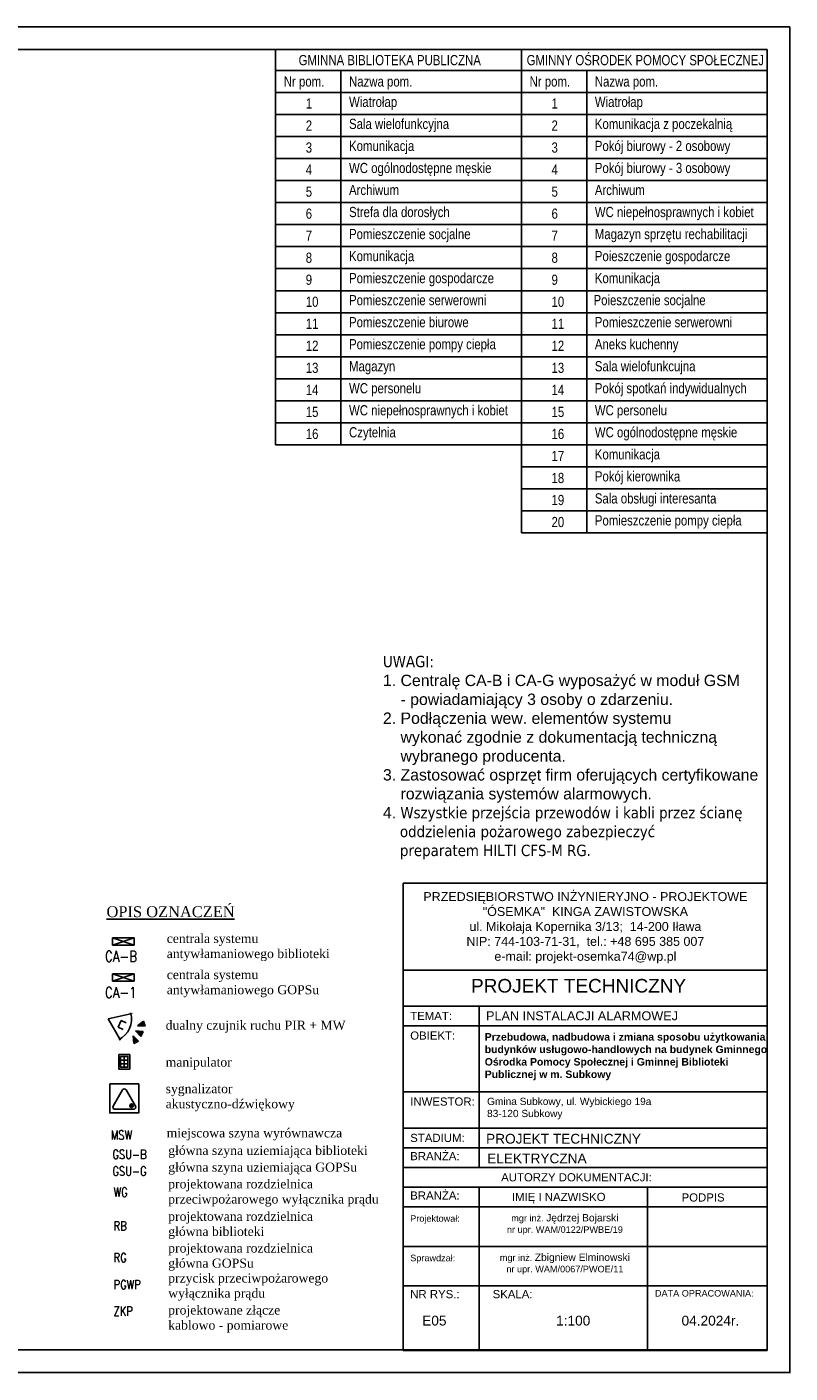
# Model space of a CAD drawing. Header units: inches. Extents: x 6268 to 12323, y 5221 to 42059.
# Tile 67 of 98: x 10484 to 12169, y 26728 to 29698. Entities that reach past the tile are written whole.
import ezdxf
from ezdxf.enums import TextEntityAlignment as Align

# ---------------------------------------------------------------- set-up
doc = ezdxf.new("R2010")
doc.units = ezdxf.units.IN
doc.header["$MEASUREMENT"] = 0
doc.layers.add('CP_LINENORM', color=253, linetype='Continuous')
doc.styles.add('Cienka', font='romans.shx')
doc.styles.add('CP_ATTR', font='romans.shx')
doc.styles.get("Standard").update_dxf_attribs({"font": 'txt.shx'})

# ---------------------------------------------------------------- blocks, each defined once
blk = doc.blocks.new('CPEL_3319')
for points in [[(1.846, 0.678), (1.64, 0.304), (2.041, 0.451)], [(2.051, 0.145), (1.65, -0.002), (2.049, -0.155)], [(1.846, -0.678), (1.64, -0.304), (2.041, -0.451)]]:
    blk.add_hatch(color=256).paths.add_polyline_path(points)
for p, q in [((0, 0), (1.1, 0.8)), ((0, 0), (1.1, -0.8)), ((1, 0.2), (0.7, 0.2)), ((0.7, 0.2), (0.7, -0.2)), ((1.64, 0.304), (1.846, 0.678)), ((2.041, 0.451), (1.64, 0.304)), ((1.65, -0.002), (2.051, 0.145)), ((1.846, 0.678), (2.041, 0.451)), ((2.051, 0.145), (2.049, -0.155)), ((0.7, -0.2), (1, -0.2)), ((2.041, -0.451), (1.64, -0.304)), ((1.64, -0.304), (1.846, -0.678)), ((2.049, -0.155), (1.65, -0.002)), ((1.846, -0.678), (2.041, -0.451))]:
    blk.add_line(p, q)
blk.add_arc((0.083, 0), 1.217, 318.88791, 41.11209)
at = {"linetype": 'ByBlock', "style": 'CP_ATTR', "flags": 9}
for tag, p in [('NAME', (-0.092, -0.018)), ('GROUP', (-0.092, -0.018)), ('NUMBER', (-0.092, -0.018)), ('PRODUCER', (-0.092, -0.018)), ('ARTICLE', (-0.092, -0.018)), ('CHARACTER', (-0.092, -0.018)), ('VOLTAGE', (-0.092, -0.019)), ('WEIGHT', (-0.092, -0.018)), ('OTHER', (-0.092, -0.018)), ('PRODUCT-TYPE', (-0.092, -0.019)), ('ORDER-NO', (-0.092, -0.019)), ('POWER', (-0.092, -0.019))]:
    blk.add_attdef(tag, text='', height=0.00005, dxfattribs=at).set_placement(p, align=Align.MIDDLE_LEFT)
blk = doc.blocks.new('CPEL_3501')
for points in [[(-0.3, 0), (0, 0), (0, -0.4), (-0.3, -0.4)], [(-0.25, -0.05), (-0.05, -0.05), (-0.05, -0.35), (-0.25, -0.35)], [(-0.25, -0.15), (-0.05, -0.15), (-0.05, -0.15), (-0.25, -0.15)], [(-0.25, -0.25), (-0.05, -0.25), (-0.05, -0.25), (-0.25, -0.25)], [(-0.15, -0.05), (-0.15, -0.05), (-0.15, -0.35), (-0.15, -0.35)]]:
    blk.add_lwpolyline(points, close=True)
at = {"linetype": 'ByBlock', "style": 'CP_ATTR', "flags": 9}
for tag, p in [('NAME', (-0.092, -0.018)), ('GROUP', (-0.092, -0.018)), ('NUMBER', (-0.092, -0.018)), ('PRODUCER', (-0.092, -0.018)), ('ARTICLE', (-0.092, -0.018)), ('CHARACTER', (-0.092, -0.018)), ('VOLTAGE', (-0.092, -0.019)), ('WEIGHT', (-0.092, -0.018)), ('OTHER', (-0.092, -0.018)), ('PRODUCT-TYPE', (-0.092, -0.019)), ('ORDER-NO', (-0.092, -0.019)), ('POWER', (-0.092, -0.019))]:
    blk.add_attdef(tag, text='', height=0.00005, dxfattribs=at).set_placement(p, align=Align.MIDDLE_LEFT)
blk = doc.blocks.new('CPEL_3285')
for p, q in [((0.165, -0.165), (0.235, -0.235)), ((0.235, -0.165), (0.165, -0.235))]:
    blk.add_line(p, q)
blk.add_lwpolyline([(-0.4, 0.4), (0.4, 0.4), (0.4, -0.4), (-0.4, -0.4)], close=True)
blk.add_lwpolyline([(-0.256, -0.3), (0.256, -0.3, 0.57735), (0.308, -0.21), (0.052, 0.234, 0.57735), (-0.052, 0.234), (-0.308, -0.21, 0.57735)], format="xyb", close=True)
blk.add_circle((0.2, -0.2), 0.05)
at = {"linetype": 'ByBlock', "style": 'CP_ATTR', "flags": 9}
for tag, p in [('NAME', (-0.092, -0.018)), ('GROUP', (-0.092, -0.018)), ('NUMBER', (-0.092, -0.018)), ('PRODUCER', (-0.092, -0.018)), ('ARTICLE', (-0.092, -0.018)), ('CHARACTER', (-0.092, -0.018)), ('VOLTAGE', (-0.092, -0.019)), ('WEIGHT', (-0.092, -0.018)), ('OTHER', (-0.092, -0.018)), ('PRODUCT-TYPE', (-0.092, -0.019)), ('ORDER-NO', (-0.092, -0.019)), ('POWER', (-0.092, -0.019))]:
    blk.add_attdef(tag, text='', height=0.00005, dxfattribs=at).set_placement(p, align=Align.MIDDLE_LEFT)
blk = doc.blocks.new('cp_num_el')
at = {"linetype": 'ByBlock', "style": 'CP_ATTR', "width": 0.8, "flags": 12}
blk.add_attdef('VAL', (0, 0), '', height=1, dxfattribs=at)

msp = doc.modelspace()

# ---------------------------------------------------------------- linework, layer by layer
at = {"linetype": 'Continuous'}
for p, q in [((6468.073, 29648.31), (12118.073, 29648.31)), ((12118.073, 26778.31), (12118.073, 29648.31)), ((6468.073, 26779.31), (12118.073, 26779.31))]:
    msp.add_line(p, q, dxfattribs=at)
for p, q in [((11032.77, 29648.31), (11575.422, 29648.31)), ((11032.77, 29648.31), (11575.422, 29648.31)), ((11032.77, 28776.21), (11032.77, 29648.31)), ((11575.422, 29648.31), (12118.073, 29648.31)), ((11575.422, 28581.81), (11575.422, 29648.31)), ((11575.422, 29648.31), (12118.073, 29648.31)), ((11575.422, 29648.31), (12118.073, 29648.31)), ((12118.073, 28581.81), (12118.073, 29648.31)), ((11032.77, 29602.41), (11575.422, 29602.41)), ((11032.77, 29602.41), (11575.422, 29602.41)), ((11176.77, 28776.21), (11176.77, 29602.41)), ((11575.422, 29602.41), (12118.073, 29602.41)), ((11575.422, 29602.41), (12118.073, 29602.41)), ((11719.422, 28581.81), (11719.422, 29602.41)), ((11032.77, 29553.81), (11575.422, 29553.81)), ((11032.77, 29553.81), (11575.422, 29553.81)), ((11575.422, 29553.81), (12118.073, 29553.81)), ((11575.422, 29553.81), (12118.073, 29553.81)), ((11032.77, 29505.21), (11575.422, 29505.21)), ((11575.422, 29505.21), (12118.073, 29505.21)), ((11032.77, 29456.61), (11575.422, 29456.61)), ((11575.422, 29456.61), (12118.073, 29456.61)), ((11032.77, 29408.01), (11575.422, 29408.01)), ((11575.422, 29408.01), (12118.073, 29408.01)), ((11032.77, 29359.41), (11575.422, 29359.41)), ((11575.422, 29359.41), (12118.073, 29359.41)), ((11032.77, 29310.81), (11575.422, 29310.81)), ((11575.422, 29310.81), (12118.073, 29310.81)), ((11032.77, 29262.21), (11575.422, 29262.21)), ((11575.422, 29262.21), (12118.073, 29262.21)), ((11032.77, 29213.61), (11575.422, 29213.61)), ((11575.422, 29213.61), (12118.073, 29213.61)), ((11032.77, 29165.01), (11575.422, 29165.01)), ((11575.422, 29165.01), (12118.073, 29165.01)), ((11032.77, 29116.41), (11575.422, 29116.41)), ((11575.422, 29116.41), (12118.073, 29116.41)), ((11032.77, 29067.81), (11575.422, 29067.81)), ((11575.422, 29067.81), (12118.073, 29067.81)), ((11032.77, 29019.21), (11575.422, 29019.21)), ((11575.422, 29019.21), (12118.073, 29019.21)), ((11032.77, 28970.61), (11575.422, 28970.61)), ((11575.422, 28970.61), (12118.073, 28970.61)), ((11032.77, 28922.01), (11575.422, 28922.01)), ((11575.422, 28922.01), (12118.073, 28922.01)), ((11032.77, 28873.41), (11575.422, 28873.41)), ((11575.422, 28873.41), (12118.073, 28873.41)), ((11032.77, 28824.81), (11575.422, 28824.81)), ((11575.422, 28824.81), (12118.073, 28824.81)), ((11032.77, 28776.21), (11575.422, 28776.21)), ((11575.422, 28776.21), (12118.073, 28776.21)), ((11575.422, 28727.61), (12118.073, 28727.61)), ((11575.422, 28679.01), (12118.073, 28679.01)), ((11575.422, 28630.41), (12118.073, 28630.41)), ((11575.422, 28581.81), (12118.073, 28581.81)), ((11314.606, 27809.195), (12118.073, 27809.195)), ((11314.606, 26920.795), (11314.606, 27809.195)), ((12118.073, 26778.31), (12118.073, 27809.195)), ((10720.409, 27688.556, 10333.695), (10672.409, 27672.556, 10333.695)), ((10672.409, 27688.556, 10333.695), (10720.409, 27672.556, 10333.695)), ((10720.409, 27688.556, 10333.695), (10672.409, 27688.556, 10333.695)), ((10672.409, 27688.556, 10333.695), (10672.409, 27672.556, 10333.695)), ((10720.409, 27672.556, 10333.695), (10720.409, 27688.556, 10333.695)), ((10672.409, 27672.556, 10333.695), (10720.409, 27672.556, 10333.695)), ((10720.409, 27608.804, 10333.695), (10672.409, 27592.804, 10333.695)), ((10672.409, 27608.804, 10333.695), (10720.409, 27592.804, 10333.695)), ((10720.409, 27608.804, 10333.695), (10672.409, 27608.804, 10333.695)), ((10672.409, 27608.804, 10333.695), (10672.409, 27592.804, 10333.695)), ((10672.409, 27592.804, 10333.695), (10720.409, 27592.804, 10333.695)), ((10720.409, 27592.804, 10333.695), (10720.409, 27608.804, 10333.695)), ((11314.606, 27617.157), (12118.073, 27617.157)), ((11314.606, 27538.182), (12118.073, 27538.182)), ((11482.209, 27181.816), (11482.209, 27538.182)), ((11314.606, 27494.745), (12118.073, 27494.745)), ((11314.606, 27349.16), (12118.073, 27349.16)), ((11314.606, 27268.688), (12118.073, 27268.688)), ((11314.606, 27225.252), (12118.073, 27225.252)), ((11314.606, 27181.816), (12118.073, 27181.816)), ((11314.606, 27138.38), (12118.073, 27138.38)), ((11482.209, 26920.795), (11482.209, 27138.38)), ((11853.681, 26920.795), (11853.681, 27138.38)), ((11314.606, 27094.943), (12118.073, 27094.943)), ((11314.606, 27007.869), (12118.073, 27007.869)), ((11314.606, 26778.31), (11314.606, 26920.795)), ((11314.606, 26920.795), (12118.073, 26920.795)), ((11314.606, 26920.795), (12118.073, 26920.795)), ((11482.209, 26778.31), (11482.209, 26920.795)), ((11853.681, 26778.31), (11853.681, 26920.795)), ((11314.606, 26778.31), (12118.073, 26778.31))]:
    msp.add_line(p, q)
at = {"layer": 'CP_LINENORM', "linetype": 'Continuous'}
for p, q in [((6268.073, 29698.31), (12168.073, 29698.31)), ((12168.073, 26728.31), (12168.073, 29698.31)), ((12168.073, 26728.31), (12168.073, 29698.31)), ((6268.073, 26729.31), (12168.073, 26729.31))]:
    msp.add_line(p, q, dxfattribs=at)

# ---------------------------------------------------------------- block references
ref = msp.add_blockref('cp_num_el', (10655.906, 27635.686, 10333.695), dxfattribs=dict(xscale=12, yscale=12, zscale=16))
ref.add_attrib('VAL', 'CA-B', (10655.906, 27635.686, 10333.695), dxfattribs={"linetype": 'ByBlock', "height": 24, "style": 'CP_ATTR', "width": 0.8, "flags": 12})
ref = msp.add_blockref('cp_num_el', (10655.906, 27555.934, 10333.695), dxfattribs=dict(xscale=12, yscale=12, zscale=16))
ref.add_attrib('VAL', 'CA-1', (10655.906, 27555.934, 10333.695), dxfattribs={"linetype": 'ByBlock', "height": 24, "style": 'CP_ATTR', "width": 0.8, "flags": 12})
at = {"color": 7, "xscale": 39.99999999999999, "yscale": 39.99999999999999, "zscale": 39.99999999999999, "rotation": 336.118723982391}
msp.add_blockref('CPEL_3319', (10662.849, 27509.899, -1838.091), dxfattribs=at)
at = {"xscale": 80, "yscale": 80, "zscale": 40}
msp.add_blockref('CPEL_3501', (10710.456, 27430.931, 436.696), dxfattribs=at)
at = {"xscale": 79.99999999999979, "yscale": 79.99999999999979, "zscale": 40, "rotation": 0.0005178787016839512}
msp.add_blockref('CPEL_3285', (10698.456, 27334.221, -1839.73), dxfattribs=at)
at = {"xscale": 20, "yscale": 20, "zscale": 20}
for p, values in [((10668.941, 27243.472, 482.083), {'VAL': 'MSW'}), ((10672.412, 27200.77, 482.083), {'VAL': 'GSU-B'}), ((10672.412, 27163.857, 482.083), {'VAL': 'GSU-G'}), ((10675.092, 27117.445), {'VAL': 'WG'}), ((10675.092, 27043.041), {'VAL': 'RB'}), ((10675.092, 26973.097), {'VAL': 'RG'}), ((10675.092, 26913.483), {'VAL': 'PGWP'}), ((10675.092, 26854.949), {'VAL': 'ZKP'})]:
    msp.add_blockref('cp_num_el', p, dxfattribs=at).add_auto_attribs(values)

# ---------------------------------------------------------------- texts
at = {"char_height": 22.5, "style": 'Cienka'}
for s, insert, width, attachment_point in [('\\pxqc;{\\fArial|b0|i0|c238|p0;\\W0.8;GMINNY OŚRODEK POMOCY SPOŁECZNEJ}', (11848.892, 29624.91), 630.51934, 5), ('\\pxqc;{\\fArial|b0|i0|c238|p0;\\W0.8;GMINNA BIBLIOTEKA PUBLICZNA}', (11284.682, 29624.91), 630.51934, 5), ('\\pxql;{\\fArial|b0|i0|c238|p0;\\W0.8;Nr pom.}', (11050.77, 29589.21), 120.17581, 1), ('\\pxql;{\\fArial|b0|i0|c238|p0;\\W0.8;Nazwa pom.}', (11194.77, 29589.21), 167.22409, 1), ('\\pxql;{\\fArial|b0|i0|c238|p0;\\W0.8;Nr pom.}', (11593.422, 29589.21), 120.17581, 1), ('\\pxql;{\\fArial|b0|i0|c238|p0;\\W0.8;Nazwa pom.}', (11737.422, 29589.21), 167.22409, 1), ('{\\fArial|b0|i0|c238|p0;\\W0.8;1}', (11099.185, 29540.61), 46.66394, 1), ('{\\fArial|b0|i0|c238|p0;\\W0.8;1}', (11641.836, 29540.61), 46.66394, 1), ('{\\fArial|b0|i0|c238|p0;\\W0.8;2}', (11099.185, 29492.01), 46.66394, 1), ('{\\fArial|b0|i0|c238|p0;\\W0.8;2}', (11641.836, 29492.01), 46.66394, 1), ('{\\fArial|b0|i0|c238|p0;\\W0.8;3}', (11099.185, 29443.41), 46.66394, 1), ('{\\fArial|b0|i0|c238|p0;\\W0.8;3}', (11641.836, 29443.41), 46.66394, 1), ('{\\fArial|b0|i0|c238|p0;\\W0.8;4}', (11099.185, 29394.81), 46.66394, 1), ('{\\fArial|b0|i0|c238|p0;\\W0.8;4}', (11641.836, 29394.81), 46.66394, 1), ('{\\fArial|b0|i0|c238|p0;\\W0.8;5}', (11099.185, 29346.21), 46.66394, 1), ('{\\fArial|b0|i0|c238|p0;\\W0.8;5}', (11641.836, 29346.21), 46.66394, 1), ('{\\fArial|b0|i0|c238|p0;\\W0.8;6}', (11099.185, 29297.61), 46.66394, 1), ('{\\fArial|b0|i0|c238|p0;\\W0.8;6}', (11641.836, 29297.61), 46.66394, 1), ('{\\fArial|b0|i0|c238|p0;\\W0.8;7}', (11099.185, 29249.01), 46.66394, 1), ('{\\fArial|b0|i0|c238|p0;\\W0.8;7}', (11641.836, 29249.01), 46.66394, 1), ('{\\fArial|b0|i0|c238|p0;\\W0.8;8}', (11099.185, 29200.41), 46.66394, 1), ('{\\fArial|b0|i0|c238|p0;\\W0.8;8}', (11641.836, 29200.41), 46.66394, 1), ('{\\fArial|b0|i0|c238|p0;\\W0.8;9}', (11099.185, 29151.81), 46.66394, 1), ('{\\fArial|b0|i0|c238|p0;\\W0.8;9}', (11641.836, 29151.81), 46.66394, 1), ('{\\fArial|b0|i0|c238|p0;\\W0.8;10}', (11641.836, 29103.21), 46.66394, 1), ('{\\fArial|b0|i0|c238|p0;\\W0.8;11}', (11099.185, 29054.61), 46.66394, 1), ('{\\fArial|b0|i0|c238|p0;\\W0.8;11}', (11641.836, 29054.61), 46.66394, 1), ('{\\fArial|b0|i0|c238|p0;\\W0.8;12}', (11099.185, 29006.01), 46.66394, 1), ('{\\fArial|b0|i0|c238|p0;\\W0.8;12}', (11641.836, 29006.01), 46.66394, 1), ('{\\fArial|b0|i0|c238|p0;\\W0.8;13}', (11099.185, 28957.41), 46.66394, 1), ('{\\fArial|b0|i0|c238|p0;\\W0.8;13}', (11641.836, 28957.41), 46.66394, 1), ('{\\fArial|b0|i0|c238|p0;\\W0.8;14}', (11099.185, 28908.81), 46.66394, 1), ('{\\fArial|b0|i0|c238|p0;\\W0.8;14}', (11641.836, 28908.81), 46.66394, 1), ('{\\fArial|b0|i0|c238|p0;\\W0.8;15}', (11099.185, 28860.21), 46.66394, 1), ('{\\fArial|b0|i0|c238|p0;\\W0.8;15}', (11641.836, 28860.21), 46.66394, 1), ('{\\fArial|b0|i0|c238|p0;\\W0.8;16}', (11099.185, 28811.61), 46.66394, 1), ('{\\fArial|b0|i0|c238|p0;\\W0.8;16}', (11641.836, 28811.61), 46.66394, 1), ('{\\fArial|b0|i0|c238|p0;\\W0.8;17}', (11641.836, 28763.01), 46.66394, 1), ('{\\fArial|b0|i0|c238|p0;\\W0.8;18}', (11641.836, 28714.41), 46.66394, 1), ('{\\fArial|b0|i0|c238|p0;\\W0.8;19}', (11641.836, 28665.81), 46.66394, 1), ('{\\fArial|b0|i0|c238|p0;\\W0.8;20}', (11641.836, 28617.21), 46.66394, 1)]:
    msp.add_mtext(s, dxfattribs=dict(at, insert=insert, width=width, attachment_point=attachment_point))
at = {"char_height": 22.5, "attachment_point": 1, "style": 'Cienka'}
for s, insert in [('{\\fArial|b0|i0|c238|p0;\\W0.8;Wiatrołap}', (11194.77, 29544.21)), ('{\\fArial|b0|i0|c238|p0;\\W0.8;Wiatrołap}', (11737.422, 29544.21)), ('{\\fArial|b0|i0|c238|p0;\\W0.8;Sala wielofunkcyjna}', (11194.77, 29495.61)), ('{\\fArial|b0|i0|c238|p0;\\W0.8;Komunikacja z poczekalnią}', (11737.422, 29495.61)), ('{\\fArial|b0|i0|c238|p0;\\W0.8;Komunikacja}', (11194.77, 29447.01)), ('{\\fArial|b0|i0|c238|p0;\\W0.8;Pokój biurowy - 2 osobowy}', (11737.422, 29447.01)), ('{\\fArial|b0|i0|c238|p0;\\W0.8;WC ogólnodostępne męskie}', (11194.77, 29398.41)), ('{\\fArial|b0|i0|c238|p0;\\W0.8;Pokój biurowy - 3 osobowy}', (11737.422, 29398.41)), ('{\\fArial|b0|i0|c238|p0;\\W0.8;Archiwum}', (11194.77, 29349.81)), ('{\\fArial|b0|i0|c238|p0;\\W0.8;Archiwum}', (11737.422, 29349.81)), ('{\\fArial|b0|i0|c238|p0;\\W0.8;Strefa dla dorosłych}', (11194.77, 29301.21)), ('{\\fArial|b0|i0|c238|p0;\\W0.8;WC niepełnosprawnych i kobiet', (11737.422, 29301.21)), ('{\\fArial|b0|i0|c238|p0;\\W0.8;Pomieszczenie socjalne}', (11194.77, 29252.61)), ('{\\fArial|b0|i0|c238|p0;\\W0.8;Magazyn sprzętu rechabilitacji}', (11737.422, 29252.61)), ('{\\fArial|b0|i0|c238|p0;\\W0.8;Komunikacja}', (11194.77, 29204.01)), ('{\\fArial|b0|i0|c238|p0;\\W0.8;Poieszczenie gospodarcze}', (11737.422, 29204.01)), ('{\\fArial|b0|i0|c238|p0;\\W0.8;Pomieszczenie gospodarcze}', (11194.77, 29155.41)), ('{\\fArial|b0|i0|c238|p0;\\W0.8;Komunikacja}', (11737.422, 29155.41)), ('{\\fArial|b0|i0|c238|p0;\\W0.8;Pomieszczenie serwerowni}', (11194.77, 29106.81)), ('{\\fArial|b0|i0|c238|p0;\\W0.8;Poieszczenie socjalne}', (11734.624, 29106.81)), ('{\\fArial|b0|i0|c238|p0;\\W0.8;10}', (11099.185, 29103.21)), ('{\\fArial|b0|i0|c238|p0;\\W0.8;Pomieszczenie biurowe}', (11194.77, 29058.21)), ('{\\fArial|b0|i0|c238|p0;\\W0.8;Pomieszczenie serwerowni}', (11737.422, 29058.21)), ('{\\fArial|b0|i0|c238|p0;\\W0.8;Pomieszczenie pompy ciepła}', (11194.77, 29009.61)), ('{\\fArial|b0|i0|c238|p0;\\W0.8;Aneks kuchenny}', (11737.422, 29009.61)), ('{\\fArial|b0|i0|c238|p0;\\W0.8;Magazyn}', (11194.77, 28961.01)), ('{\\fArial|b0|i0|c238|p0;\\W0.8;Sala wielofunkcujna}', (11737.422, 28961.01)), ('{\\fArial|b0|i0|c238|p0;\\W0.8;WC personelu}', (11194.77, 28912.41)), ('{\\fArial|b0|i0|c238|p0;\\W0.8;Pokój spotkań indywidualnych}', (11737.422, 28912.41)), ('{\\fArial|b0|i0|c238|p0;\\W0.8;WC niepełnosprawnych i kobiet}', (11194.77, 28863.81)), ('{\\fArial|b0|i0|c238|p0;\\W0.8;WC personelu}', (11737.422, 28863.81)), ('{\\fArial|b0|i0|c238|p0;\\W0.8;Czytelnia}', (11194.77, 28815.21)), ('{\\fArial|b0|i0|c238|p0;\\W0.8;WC ogólnodostępne męskie', (11737.422, 28815.21)), ('{\\fArial|b0|i0|c238|p0;\\W0.8;Komunikacja}', (11737.422, 28766.61)), ('{\\fArial|b0|i0|c238|p0;\\W0.8;Pokój kierownika}', (11737.422, 28718.01)), ('{\\fArial|b0|i0|c238|p0;\\W0.8;Sala obsługi interesanta}', (11737.422, 28669.41)), ('{\\fArial|b0|i0|c238|p0;\\W0.8;Pomieszczenie pompy ciepła}', (11737.422, 28620.81))]:
    msp.add_mtext(s, dxfattribs=dict(at, insert=insert))
at = {"attachment_point": 1}
for s, insert, char_height, width in [('{\\fTahoma|b0|i0|c238|p34;UWAGI:\\P\\fArial|b0|i0|c238|p34;1. Centralę CA-B i CA-G wyposażyć w moduł GSM \\P    - powiadamiający 3 osoby o zdarzeniu.\\P2. Podłączenia wew. elementów systemu \\P    wykonać zgodnie z dokumentacją techniczną \\P    wybranego producenta.\\P3. Zastosować osprzęt firm oferujących certyfikowane\\P    rozwiązania systemów alarmowych.\\P4.\\fTahoma|b0|i0|c238|p34; Wszystkie przejścia przewodów i kabli przez ścianę \\P    oddzielenia pożarowego zabezpieczyć \\P    preparatem HILTI CFS-M RG.}', (11269.629, 28310.744), 25, 1514.0808), ('\\fTimes New Roman|b0|i0|c0|p0;\\LOPIS OZNACZEŃ\\l\\P', (10659.296, 27758.254, 10333.695), 24, 411.60492), ('{\\fTimes New Roman|b0|i0|c238|p18;centrala systemu \\Pantywłamaniowego biblioteki}', (10792.295, 27697.178, 10333.695), 20, 704.3632), ('{\\fTimes New Roman|b0|i0|c238|p18;centrala systemu \\Pantywłamaniowego GOPSu}', (10792.295, 27617.426, 10333.695), 20, 704.3632), ('{\\fTimes New Roman|b0|i0|c238|p0;dualny czujnik ruchu PIR + MW', (10789.924, 27505.796, 1703.432), 20, 704.3632), ('{\\fTimes New Roman|b0|i0|c238|p0;manipulator ', (10789.924, 27424.465, 1703.432), 20, 704.3632), ('{\\fTimes New Roman|b0|i0|c238|p18;sygnalizator \\Pakustyczno-dźwiękowy}', (10789.924, 27365.788), 20, 704.3632), ('{\\fTimes New Roman|b0|i0|c238|p18;miejscowa szyna wyrównawcza}', (10792.085, 27268.164), 20, 704.36328), ('{\\fTimes New Roman|b0|i0|c238|p18;główna szyna uziemiająca biblioteki}', (10795.556, 27229.607), 20, 704.36328), ('{\\fTimes New Roman|b0|i0|c238|p18;główna szyna uziemiająca GOPSu', (10795.556, 27192.694), 20, 704.36328), ('{\\fTimes New Roman|b0|i0|c238|p18;projektowana rozdzielnica \\Pprzeciwpożarowego wyłącznika prądu}', (10795.556, 27155.672), 20, 704.36328), ('{\\fTimes New Roman|b0|i0|c238|p18;projektowana rozdzielnica \\Pgłówna biblioteki}', (10795.556, 27084.172), 20, 704.36328), ('{\\fTimes New Roman|b0|i0|c238|p18;projektowana rozdzielnica \\Pgłówna GOPSu', (10795.556, 27014.228), 20, 704.36328), ('{\\fTimes New Roman|b0|i0|c238|p18;przycisk przeciwpożarowego \\Pwyłącznika prądu}', (10795.556, 26948.052), 20, 704.36328), ('{\\fTimes New Roman|b0|i0|c238|p18;projektowane złącze \\Pkablowo - pomiarowe}', (10795.556, 26877.479), 20, 704.36328)]:
    msp.add_mtext(s, dxfattribs=dict(at, insert=insert, char_height=char_height, width=width))
at = {"ltscale": 24}
for s, insert, char_height, width, attachment_point in [('{\\fArial|b0|i0|c238|p34;PRZEDSIĘBIORSTWO INŻYNIERYJNO - PROJEKTOWE\\P"ÓSEMKA"  KINGA ZAWISTOWSKA\\Pul. Mikołaja Kopernika 3/13;  14-200 Iława\\PNIP: 744-103-71-31,  tel.: +48 695 385 007\\Pe-mail: projekt-osemka74@wp.pl}', (11716.561, 27710.693), 19.74375, 781.72017, 5), ('{\\fArial|b0|i0|c238|p34;PROJEKT TECHNICZNY}', (11464.049, 27597.857), 30, 9900.34452, 1), ('{\\fArial|b0|i0|c238|p34;TEMAT:}', (11329.853, 27525.294), 18, 136.70026, 1), ('{\\fArial|b0|i0|c238|p34;PLAN INSTALACJI ALARMOWEJ', (11497.235, 27526.52), 20, 641.45159, 1), ('{\\fArial|b0|i0|c238|p34;OBIEKT:}', (11329.853, 27481.938), 18, 136.70026, 1), ('\\pxsa0.416667,ql;{\\fArial|b1|i0|c238|p34;\\fArial|b1|i0|c238|p34;\\H1x;Przebudowa, nadbudowa i zmiana sposobu użytkowania budynków usługowo-handlowych na budynek Gminnego Ośrodka Pomocy Społecznej i Gminnej Biblioteki Publicznej w m. Subkowy}', (11494.351, 27478.332), 16.5, 630.2818, 1), ('{\\fArial|b0|i0|c238|p34;INWESTOR:}', (11329.853, 27336.353), 18, 136.70026, 1), ('\\pxa0.5,sm1,ql;{\\fArial|b0|i0|c238|p34;Gmina Subkowy, ul. Wybickiego 19a\\P83-120 Subkowy', (11499.469, 27335.744), 16, 599.51142, 1), ('{\\fArial|b0|i0|c238|p34;STADIUM:}', (11329.853, 27256.195), 18, 136.70026, 1), ('{\\fArial|b0|i0|c238|p34;PROJEKT TECHNICZNY}', (11497.285, 27256.195), 21.6, 490.72064, 1), ('{\\fArial|b0|i0|c238|p34;BRANŻA:}', (11329.853, 27215.963), 18, 136.70026, 1), ('{\\fArial|b0|i0|c238|p34;ELEKTRYCZNA}', (11499.734, 27212.759), 21.6, 490.72064, 1), ('\\pxqc;{\\fArial|b0|i0|c238|p34;AUTORZY DOKUMENTACJI:}', (11322.911, 27169.287), 18, 747.89996, 1), ('{\\fArial|b0|i0|c238|p34;BRANŻA:}', (11329.853, 27129.09), 18, 136.70026, 1), ('\\pxi0.77356;{\\fArial|b0|i0|c238|p34;IMIĘ I NAZWISKO}', (11540.389, 27125.908), 18, 253.42015, 1), ('{\\fArial|b0|i0|c238|p34;PODPIS}', (11928.904, 27124.804), 18, 136.70026, 1), ('{\\fArial|b0|i0|c238|p34;Projektował:}', (11329.853, 27076.513), 14.4, 136.70026, 1), ('{\\fArial|b0|i0|c238|p34;mgr\\~inż. \\H1.125x;Jędrzej Bojarski\\H0.88889x;\\Pnr upr. WAM/0122/PWBE/19}', (11671.316, 27079.106), 14.4, 303.17459, 2), ('{\\fArial|b0|i0|c238|p34;Sprawdzał:}', (11329.853, 26989.439), 14.4, 136.70026, 1), ('{\\fArial|b0|i0|c238|p34;mgr\\~inż. \\H1.125x;Zbigniew Elminowski\\P\\H0.88889x;nr upr. WAM/0067/PWOE/11}', (11671.316, 26992.032), 14.4, 303.17459, 2), ('{\\fArial|b0|i0|c238|p34;NR RYS.:}', (11329.853, 26911.505), 18, 136.70026, 1), ('{\\fArial|b0|i0|c238|p34;SKALA:}', (11511.772, 26911.505), 18, 136.70026, 1), ('{\\fArial|b0|i0|c238|p34;DATA OPRACOWANIA:}', (11870.093, 26911.505), 14.4, 278.30723, 1), ('{\\fArial|b0|i0|c238|p34;E05}', (11356.247, 26854.844), 21.6, 136.70026, 1), ('{\\fArial|b0|i0|c238|p34;1:100}', (11651.902, 26854.844), 21.6, 136.70026, 1), ('{\\fArial|b0|i0|c238|p34;04.2024r.}', (11928.904, 26854.839), 21.6, 136.70026, 1)]:
    msp.add_mtext(s, dxfattribs=dict(at, insert=insert, char_height=char_height, width=width, attachment_point=attachment_point))

doc.saveas('drawing.dxf')
